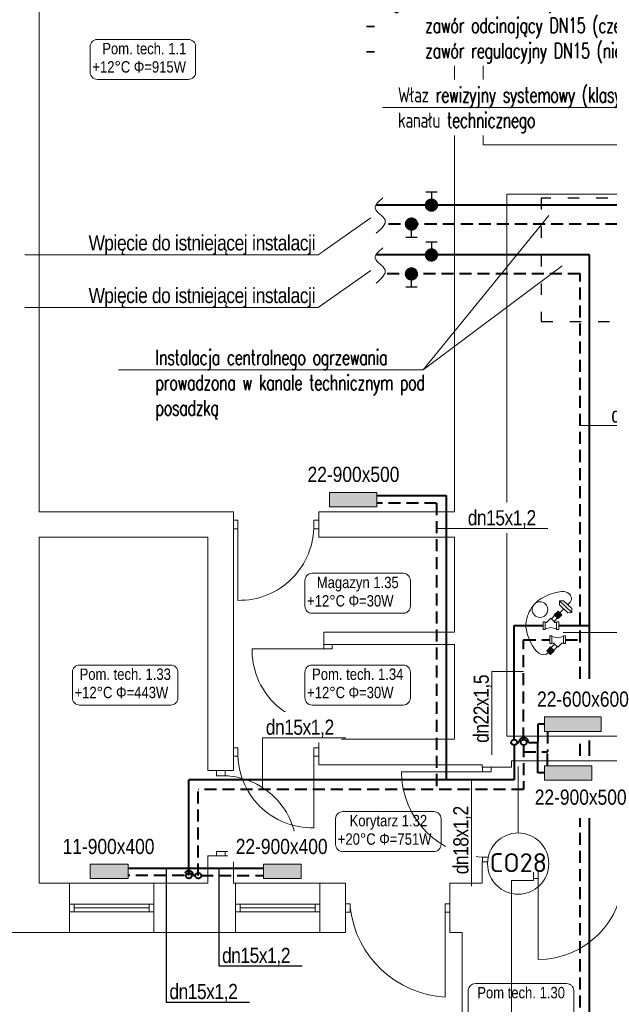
# Model space of a CAD drawing. Header units: millimetres. Extents: x -2390 to 43572, y -15084 to -12114.
# Tile 23 of 52: x 22839 to 23461, y -13682 to -12643. Entities that reach past the tile are written whole.
import ezdxf
from ezdxf import colors
from ezdxf.entities.mleader import LeaderData, LeaderLine
from ezdxf.enums import TextEntityAlignment as Align
from ezdxf.math import Vec2, Vec3

# ---------------------------------------------------------------- set-up
doc = ezdxf.new("R2010")
doc.units = ezdxf.units.MM
doc.linetypes.add('ACAD_ISO03W100', pattern=[30, 12, -18])
doc.linetypes.add('DASHED', pattern=[1.905, 1.27, -0.635])
for name, color, linetype, lineweight in [('@ grzejniki', 7, 'Continuous', 30), ('@ opis C..O.', 7, 'Continuous', 18), ('@LOKALE', 6, 'Continuous', 40), ('IS-Działka (powrotna)', 5, 'DASHED', 40), ('IS-Działka (zasilająca)', 1, 'Continuous', 40), ('IS-Grzejnik', 7, 'Continuous', 5), ('IS-Grzejnik_etykieta', 7, 'Continuous', 5), ('IS-opis', 7, 'Continuous', 25), ('stolarka', 3, 'Continuous', 9), ('wymiary', 6, 'Continuous', 5), ('zawory', 7, 'Continuous', 18), ('ściany nośne', 1, 'Continuous', 25)]:
    doc.layers.add(name, color=color, linetype=linetype, lineweight=lineweight)
doc.layers.add('ARMATURA', color=1, linetype='Continuous')
doc.layers.add('IS-Room (Automatic)', color=7, linetype='Continuous', lineweight=5, true_color=0x000000)
doc.styles.add('Arial_Narrow_____', font='ARIALN.TTF')
doc.styles.add('ROMANS', font='romans.shx', dxfattribs={"height": 1})
doc.styles.add('SIMPLEX', font='simplex.shx', dxfattribs={"width": 0.75})
doc.styles.get("Standard").update_dxf_attribs({"font": 'arial.ttf'})
doc.styles.add('TABELKA', font='romans.shx', dxfattribs={"width": 0.9})

# ---------------------------------------------------------------- blocks, each defined once
blk = doc.blocks.new('A$C19E64F29')
at = {"layer": 'zawory'}
for p, q in [((-15.4, -0.7), (-11.5, 3.3)), ((-10.4, -3.6), (-14.4, 0.4)), ((-10.4, -3.6), (-14.4, 0.4)), ((-9.9, -3), (-13.8, 0.9)), ((-9.8, -3), (-13.8, 0.9)), ((-9.3, -2.5), (-13.3, 1.5)), ((-9.3, -2.5), (-13.3, 1.5)), ((-8.8, -1.9), (-12.7, 2)), ((-8.8, -1.9), (-12.7, 2)), ((-8.2, -1.4), (-12.2, 2.6)), ((-7.5, -0.7), (-11.5, 3.3)), ((4.1, -2.2), (4.1, 0)), ((-11.5, -4.7), (-15.4, -0.7)), ((-10.9, -4.1), (-14.9, -0.2)), ((-11.5, -4.7), (-7.5, -0.7)), ((-7.3, -7.6), (-10.9, -4.1)), ((-10.9, -4.1), (-10.9, -4.1)), ((-4.5, -4.9), (-8.1, -1.3)), ((-7.9, -8.3), (-3.9, -4.3)), ((-3.5, -12.7), (-7.9, -8.3)), ((4.1, -2.2), (-4.1, -2.2)), ((-3.5, -4.8), (-3.9, -4.3)), ((-3.5, -2.2), (-3.5, -4.8)), ((1.9, -8.2), (3.5, -2.2)), ((3.5, -14.3), (1.9, -8.2)), ((4.1, -14.3), (-4.1, -14.3)), ((-3.5, -12.7), (-3.5, -14.3)), ((4.1, -16.4), (4.1, -14.3))]:
    blk.add_line(p, q, dxfattribs=at)
for points in [[(-4.1, -2.2), (-4.1, 0), (4.1, 0)], [(4.1, -16.4), (-4.1, -16.4), (-4.1, -14.3)]]:
    blk.add_lwpolyline(points, dxfattribs=at)
blk = doc.blocks.new('A$C419A285A')
at = {"layer": '@ grzejniki', "lineweight": 0}
for p, q in [((-135, -10), (-105, 20)), ((-105, 20), (15, 20)), ((-45, 20), (-45, 58)), ((15, 20), (45, -10)), ((-105, -40), (-135, -10)), ((-135, -10), (45, -10)), ((15, -40), (-105, -40)), ((-45, -100), (-45, -40)), ((45, -10), (15, -40))]:
    blk.add_line(p, q, dxfattribs=at)
blk = doc.blocks.new('A$C3D8D556D')
at = {"layer": '@ grzejniki', "lineweight": 0}
blk.add_circle((29.5, 37.9), 8.23, dxfattribs=at)
blk.add_spline([(-2.4, 45.9), (-3.7, 48.6), (-0.9, 54.8), (14.8, 55.3), (32.1, 46.8), (42.6, 31.3), (40.7, 6.1), (23.5, -9.3), (20.4, -7.3)], degree=3, dxfattribs=at)
at = {"layer": '@ grzejniki', "lineweight": 0, "xscale": -0.1, "yscale": 0.1, "zscale": 0.1, "rotation": 43.66614677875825}
blk.add_blockref('A$C419A285A', (-1.6, 38.6), dxfattribs=at)
at = {"layer": '@ grzejniki', "xscale": -1}
for p, rotation in [((9.8, 21), 90), ((19.1, 6.1), 270.0000000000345)]:
    blk.add_blockref('A$C19E64F29', p, dxfattribs=dict(at, rotation=rotation))
blk = doc.blocks.new('_None')
blk = doc.blocks.new('ZAWORODCING')
at = {"layer": 'ARMATURA', "linetype": 'Continuous'}
for p, q in [((-6, 14), (6, 14)), ((0, 14), (0, 7))]:
    blk.add_line(p, q, dxfattribs=at)
at = {"layer": 'ARMATURA', "linetype": 'Continuous', "const_width": 7}
blk.add_lwpolyline([(-3.5, 0, 1), (3.5, 0, 1)], format="xyb", close=True, dxfattribs=at)
blk = doc.blocks.new('A$C5A841177')
at = {"layer": 'ARMATURA', "color": 5, "linetype": 'Continuous'}
for p, q in [((-118, -228), (-118, -158)), ((-58, -228), (-178, -228))]:
    blk.add_line(p, q, dxfattribs=at)
at = {"layer": 'ARMATURA', "color": 5, "linetype": 'Continuous', "const_width": 70}
blk.add_lwpolyline([(-83, -88, 1), (-153, -88, 1)], format="xyb", close=True, dxfattribs=at)

msp = doc.modelspace()

# ---------------------------------------------------------------- hatches: boundary and pattern name
at = {"layer": 'IS-Grzejnik', "transparency": 33554687, "extrusion": (0, 0, -1)}
for points in [[(-23215.8, -13157.1), (-23165.8, -13157.2), (-23165.8, -13142), (-23215.8, -13142)], [(-23452.3, -13393.9), (-23392.3, -13393.9), (-23392.3, -13378.7), (-23452.3, -13378.7)], [(-23442.3, -13445.3), (-23392.3, -13445.3), (-23392.3, -13430.1), (-23442.3, -13430.1)], [(-22953.7, -13549.1), (-22913.7, -13549.2), (-22913.7, -13534), (-22953.7, -13534)], [(-23136.1, -13549.1), (-23096.1, -13549.2), (-23096.1, -13534), (-23136.1, -13534)]]:
    msp.add_hatch(color=256, dxfattribs=at).paths.add_polyline_path(points)

# ---------------------------------------------------------------- linework, layer by layer
at = {"layer": 'IS-Działka (powrotna)', "ltscale": 10}
for p, q in [((23469.3, -12858.8), (23223.9, -12858.8)), ((23429.9, -12911.4), (23223.9, -12911.4)), ((23429.9, -13338.4), (23429.9, -12911.4)), ((23278.7, -13153.1), (23215.8, -13153.1)), ((23278.7, -13153.1), (23278.7, -13455.1)), ((23370.5, -13402.5), (23370.5, -13297.4)), ((23370.5, -13297.4), (23398.1, -13297.4)), ((23414.5, -13297.4), (23429.9, -13297.4)), ((23395.6, -13393.9), (23395.6, -13415.5)), ((23429.9, -13419.7), (23429.9, -13403.6)), ((23370.5, -13415.4), (23395.6, -13415.4)), ((23395.6, -13430.1), (23395.6, -13415.5)), ((23027.5, -13546.1), (23027.5, -13455.1)), ((23429.9, -13894.7), (23429.9, -13485.3)), ((23012.5, -13546.1), (22953.7, -13546.1)), ((23022.5, -13546.1), (23024.5, -13546.1)), ((23030.5, -13546.1), (23096.1, -13546))]:
    msp.add_line(p, q, dxfattribs=at)
at = {"layer": 'IS-Działka (powrotna)', "ltscale": 80}
for centre in [(23370.5, -13405.5), (23027.5, -13546.1)]:
    msp.add_circle(centre, 3, dxfattribs=at)
at = {"layer": 'IS-Działka (powrotna)', "ltscale": 10}
msp.add_arc((23017.5, -13546.1), 5, 359.9992, 180.0013, dxfattribs=at)
at = {"layer": 'IS-Działka (zasilająca)'}
for p, q in [((23479.3, -12838.8), (23214.6, -12838.8)), ((23440, -12891.4), (23214.6, -12891.4)), ((23440, -13338.4), (23440, -12891.4)), ((23215.8, -13145.2), (23288.7, -13145.1)), ((23288.7, -13145.1), (23288.7, -13445.1)), ((23360.5, -13402.5), (23360.5, -13282.4)), ((23360.5, -13282.4), (23390.9, -13282.4)), ((23407.3, -13282.4), (23440, -13282.4)), ((23392.3, -13386.3), (23385.6, -13386.3)), ((23385.6, -13386.3), (23385.6, -13405.4)), ((23363.5, -13405.5), (23365.5, -13405.5)), ((23375.5, -13405.5), (23385.6, -13405.5)), ((23385.6, -13437.7), (23385.6, -13405.4)), ((23440, -13419.7), (23440, -13403.6)), ((23360.5, -13408.5), (23360.5, -13445.1)), ((23392.3, -13437.7), (23385.6, -13437.7)), ((23360.5, -13445.1), (23017.5, -13445.1)), ((23017.5, -13546.1), (23017.5, -13445.1)), ((23440, -13884.7), (23440, -13485.3)), ((22953.7, -13538.1), (23096.1, -13538.1))]:
    msp.add_line(p, q, dxfattribs=at)
for centre in [(23360.5, -13405.5), (23017.5, -13546.1)]:
    msp.add_circle(centre, 3, dxfattribs=at)
msp.add_arc((23370.5, -13405.5), 5, 359.9992, 180.0013, dxfattribs=at)
at = {"layer": 'IS-Grzejnik', "extrusion": (0, 0, -1)}
for points in [[(-23215.8, -13157.1), (-23165.8, -13157.2), (-23165.8, -13142), (-23215.8, -13142)], [(-23452.3, -13393.9), (-23392.3, -13393.9), (-23392.3, -13378.7), (-23452.3, -13378.7)], [(-23442.3, -13445.3), (-23392.3, -13445.3), (-23392.3, -13430.1), (-23442.3, -13430.1)], [(-22953.7, -13549.1), (-22913.7, -13549.2), (-22913.7, -13534), (-22953.7, -13534)], [(-23136.1, -13549.1), (-23096.1, -13549.2), (-23096.1, -13534), (-23136.1, -13534)]]:
    msp.add_lwpolyline(points, close=True, dxfattribs=at)
at = {"layer": 'IS-Room (Automatic)'}
for points in [[(22921, -12706.2), (23017.2, -12706.2, 0.414214), (23024.7, -12698.7), (23024.7, -12671.6, 0.414214), (23017.2, -12664.1), (22921, -12664.1, 0.414214), (22913.5, -12671.6), (22913.5, -12698.7, 0.414214)], [(23147.4, -13269.4), (23243.6, -13269.4, 0.414214), (23251.1, -13261.9), (23251.1, -13234.7, 0.414214), (23243.6, -13227.2), (23147.4, -13227.2, 0.414214), (23139.9, -13234.7), (23139.9, -13261.9, 0.414214)], [(22902.3, -13366.1), (22998.5, -13366.1, 0.414214), (23006, -13358.6), (23006, -13331.5, 0.414214), (22998.5, -13324), (22902.3, -13324, 0.414214), (22894.8, -13331.5), (22894.8, -13358.6, 0.414214)], [(23147.4, -13366.1), (23243.6, -13366.1, 0.414214), (23251.1, -13358.6), (23251.1, -13331.5, 0.414214), (23243.6, -13324), (23147.4, -13324, 0.414214), (23139.9, -13331.5), (23139.9, -13358.6, 0.414214)], [(23179.8, -13520.7), (23275.9, -13520.7, 0.414214), (23283.4, -13513.2), (23283.4, -13486, 0.414214), (23275.9, -13478.5), (23179.8, -13478.5, 0.414214), (23172.3, -13486), (23172.3, -13513.2, 0.414214)], [(23319.6, -13702.1), (23415.8, -13702.1, 0.414214), (23423.3, -13694.6), (23423.3, -13667.4, 0.414214), (23415.8, -13659.9), (23319.6, -13659.9, 0.414214), (23312.1, -13667.4), (23312.1, -13694.6, 0.414214)]]:
    msp.add_lwpolyline(points, format="xyb", close=True, dxfattribs=at)
at = {"layer": 'stolarka', "color": 252, "lineweight": 0}
for p, q in [((23069.2, -13171.2), (23064.7, -13171.2)), ((23069.2, -13180.2), (23069.2, -13171.2)), ((23069.2, -13175.7), (23069.2, -13255.7)), ((23149.2, -13171.2), (23154.7, -13171.2)), ((23149.2, -13180.2), (23149.2, -13171.2)), ((23069.2, -13180.2), (23064.7, -13180.2)), ((23149.2, -13180.2), (23154.7, -13180.2)), ((23159.7, -13306.7), (23159.7, -13302.2)), ((23168.7, -13306.7), (23168.7, -13302.2)), ((23164.2, -13306.7), (23084.2, -13306.7)), ((23159.7, -13306.7), (23168.7, -13306.7)), ((23159.7, -13386.7), (23168.7, -13386.7)), ((23159.7, -13386.7), (23159.7, -13392.2)), ((23168.7, -13386.7), (23168.7, -13392.2)), ((23069.2, -13411.2), (23064.7, -13411.2)), ((23069.2, -13420.2), (23069.2, -13411.2)), ((23149.2, -13411.2), (23154.7, -13411.2)), ((23149.2, -13420.2), (23149.2, -13411.2)), ((23149.2, -13415.7), (23149.2, -13495.7)), ((23069.2, -13420.2), (23064.7, -13420.2)), ((23149.2, -13420.2), (23154.7, -13420.2)), ((23046.7, -13440.7), (23046.7, -13435.2)), ((23055.7, -13440.7), (23055.7, -13435.2)), ((23331.7, -13436.6), (23241.7, -13436.6)), ((23327.2, -13436.6), (23327.2, -13431.6)), ((23327.2, -13436.6), (23336.2, -13436.6)), ((23336.2, -13436.6), (23336.2, -13431.6)), ((23055.7, -13440.7), (23046.7, -13440.7)), ((23046.7, -13520.7), (23046.7, -13525.2)), ((23055.7, -13520.7), (23046.7, -13520.7)), ((23051.2, -13520.7), (23131.2, -13520.7)), ((23055.7, -13520.7), (23055.7, -13525.2)), ((23327.2, -13526.6), (23336.2, -13526.6)), ((23327.2, -13526.6), (23327.2, -13531.6)), ((23336.2, -13526.6), (23336.2, -13531.6)), ((23385.7, -13540.1), (23380.7, -13540.1)), ((23385.7, -13549.1), (23385.7, -13540.1)), ((23385.7, -13549.1), (23380.7, -13549.1)), ((23385.7, -13544.6), (23385.7, -13634.6)), ((22891.7, -13576.2), (22896.7, -13576.2)), ((22896.7, -13584.2), (22891.7, -13584.2)), ((22896.7, -13576.2), (22896.7, -13584.2)), ((22896.7, -13576.2), (22975.7, -13576.2)), ((22896.7, -13580.2), (22975.7, -13580.2)), ((22896.7, -13584.2), (22975.7, -13584.2)), ((22980.7, -13576.2), (22975.7, -13576.2)), ((22975.7, -13576.2), (22975.7, -13584.2)), ((22975.7, -13584.2), (22980.7, -13584.2)), ((23066.7, -13576.2), (23071.7, -13576.2)), ((23071.7, -13584.2), (23066.7, -13584.2)), ((23071.7, -13576.2), (23071.7, -13584.2)), ((23071.7, -13576.2), (23150.7, -13576.2)), ((23071.7, -13580.2), (23150.7, -13580.2)), ((23071.7, -13584.2), (23150.7, -13584.2)), ((23155.7, -13576.2), (23150.7, -13576.2)), ((23150.7, -13576.2), (23150.7, -13584.2)), ((23150.7, -13584.2), (23155.7, -13584.2)), ((23187.7, -13575.7), (23182.7, -13575.7)), ((23187.7, -13584.7), (23182.7, -13584.7)), ((23187.7, -13584.7), (23187.7, -13575.7)), ((23287.7, -13575.7), (23292.7, -13575.7)), ((23287.7, -13584.7), (23287.7, -13575.7)), ((23287.7, -13580.2), (23287.7, -13674.2)), ((23287.7, -13584.7), (23292.7, -13584.7))]:
    msp.add_line(p, q, dxfattribs=at)
for points in [[(23069.2, -13255.7, 0.425735), (23149.2, -13175.7)], [(23084.2, -13306.7, 0.425735), (23164.2, -13386.7)], [(23149.2, -13495.7, -0.425735), (23069.2, -13415.7)], [(23241.7, -13436.6, 0.411545), (23331.7, -13526.6)], [(23131.2, -13520.7, 0.425735), (23051.2, -13440.7)], [(23385.7, -13634.6, 0.411545), (23475.7, -13544.6)], [(23287.7, -13674.2, -0.362788), (23187.7, -13580.2)]]:
    msp.add_lwpolyline(points, format="xyb", dxfattribs=at)
at = {"layer": 'wymiary', "color": 0}
msp.add_line((23364.7, -13501.2), (23364.7, -13430.9), dxfattribs=at)
at = {"layer": 'ściany nośne', "color": 252, "lineweight": 0}
for p, q in [((23327.7, -12525.2), (23327.7, -12775.2)), ((22859.7, -13162.2), (22859.7, -12577.2)), ((23297.7, -12577.2), (23297.7, -12827.2)), ((23327.7, -12775.2), (24077.7, -12775.2)), ((23297.7, -12827.2), (23297.7, -13162.2)), ((23352.7, -12827.2), (23620.7, -12827.2)), ((23352.7, -12827.2), (23352.7, -13398.9)), ((23064.7, -13162.2), (22859.7, -13162.2)), ((23064.7, -13435.2), (23064.7, -13162.2)), ((23297.7, -13162.2), (23154.7, -13162.2)), ((23154.7, -13162.2), (23154.7, -13189.2)), ((22859.7, -13554.2), (22859.7, -13189.2)), ((23037.7, -13189.2), (22859.7, -13189.2)), ((23037.7, -13435.2), (23037.7, -13189.2)), ((23154.7, -13189.2), (23297.7, -13189.2)), ((23297.7, -13189.2), (23297.7, -13289.2)), ((23297.7, -13289.2), (23159.7, -13289.2)), ((23159.7, -13289.2), (23159.7, -13302.2)), ((23297.7, -13302.2), (23159.7, -13302.2)), ((23297.7, -13302.2), (23297.7, -13402.2)), ((23154.7, -13402.2), (23154.7, -13392.2)), ((23154.7, -13392.2), (23172.7, -13392.2)), ((23172.7, -13392.2), (23172.7, -13402.2)), ((23154.7, -13402.2), (23154.7, -13429.2)), ((23172.7, -13402.2), (23297.7, -13402.2)), ((23352.7, -13398.9), (23487.6, -13398.9)), ((23357.7, -13425.1), (23357.7, -13431.6)), ((23487.6, -13425.1), (23357.7, -13425.1)), ((23064.7, -13435.2), (23037.7, -13435.2)), ((23154.7, -13429.2), (23326.7, -13429.2)), ((23326.7, -13429.2), (23326.7, -13431.6)), ((23357.7, -13431.6), (23326.7, -13431.6)), ((23037.7, -13554.2), (23037.7, -13525.2)), ((23064.7, -13525.2), (23037.7, -13525.2)), ((23064.7, -13554.2), (23064.7, -13525.2)), ((23326.7, -13531.6), (23326.7, -13554.2)), ((23357.7, -13531.6), (23326.7, -13531.6)), ((23357.7, -13531.6), (23357.7, -13538.1)), ((23357.7, -13538.1), (23380.7, -13538.1)), ((23380.7, -13538.1), (23380.7, -13551.1)), ((23380.7, -13551.1), (23357.7, -13551.1)), ((23357.7, -13551.1), (23357.7, -13778.2)), ((23037.7, -13554.2), (22859.7, -13554.2)), ((22891.7, -13554.2), (22891.7, -13606.2)), ((22980.7, -13554.2), (22980.7, -13606.2)), ((23182.7, -13554.2), (23064.7, -13554.2)), ((23066.7, -13554.2), (23066.7, -13606.2)), ((23155.7, -13554.2), (23155.7, -13606.2)), ((23182.7, -13554.2), (23182.7, -13606.2)), ((23297.7, -13554.2), (23292.7, -13554.2)), ((23292.7, -13554.2), (23292.7, -13606.2)), ((23297.7, -13554.2), (23326.7, -13554.2)), ((23182.7, -13606.2), (22807.7, -13606.2)), ((23305.7, -13606.2), (23292.7, -13606.2)), ((23305.7, -13606.2), (23305.7, -13876.2))]:
    msp.add_line(p, q, dxfattribs=at)
at = {"layer": 'ściany nośne'}
for p, q in [((23360.5, -13405.5), (23360.5, -13405.5)), ((23017.5, -13546.1), (23017.5, -13546.1))]:
    msp.add_line(p, q, dxfattribs=at)

# ---------------------------------------------------------------- block references
for p in [(23273.3, -12838.8), (23273.3, -12891.4)]:
    msp.add_blockref('ZAWORODCING', p)
at = {"layer": '@LOKALE', "lineweight": 0, "xscale": 0.1, "yscale": 0.1, "zscale": 0.1}
for p in [(23264, -12850), (23264, -12902.6)]:
    msp.add_blockref('A$C5A841177', p, dxfattribs=at)
at = {"layer": 'ściany nośne', "xscale": -1}
msp.add_blockref('A$C3D8D556D', (23417.2, -13303.4), dxfattribs=at)

# ---------------------------------------------------------------- texts
at = {"layer": 'IS-Room (Automatic)', "style": 'Arial_Narrow_____'}
for s, p in [('Pom. tech. 1.1', (22970.6, -12683.3)), ('Magazyn 1.35', (23195.6, -13246.4)), ('Pom. tech. 1.33', (22950.5, -13343.2)), ('Pom. tech. 1.34', (23195.6, -13343.2)), ('Korytarz 1.32', (23227.9, -13497.7)), ('Pom tech. 1.30', (23367.8, -13679.1))]:
    msp.add_text(s, height=12, dxfattribs=at).set_placement(p, align=Align.BOTTOM_CENTER)
for s, p in [('+12°C', (22955.8, -12687)), ('+12°C', (23182.2, -13250.2)), ('+12°C', (22937, -13346.9)), ('+12°C', (23182.2, -13346.9)), ('+20°C', (23214.5, -13501.5))]:
    msp.add_text(s, height=12, dxfattribs=at).set_placement(p, align=Align.TOP_RIGHT)
for s, p in [('Φ=915W', (22959.5, -12687)), ('Φ=30W', (23185.9, -13250.2)), ('Φ=443W', (22940.8, -13346.9)), ('Φ=30W', (23185.9, -13346.9)), ('Φ=751W', (23218.3, -13501.5))]:
    msp.add_text(s, height=12, dxfattribs=at).set_placement(p, align=Align.TOP_LEFT)

# ---------------------------------------------------------------- leaders
at = {"layer": 'IS-opis', "color": 7}
ml = msp.add_multileader_mtext('Standard', dxfattribs=at)
ml.set_content('{\\fArial Narrow|b0|i0|c238|p34;\\W1;\\T0.95;\\C256;dn35x1,5}', color=7, style='TABELKA')
ml.set_leader_properties(color=256, linetype='ByLayer', lineweight=5)
ml.set_arrow_properties(name='NONE')
ml.build(insert=Vec2(0, 0))
ml.multileader.update_dxf_attribs({"has_dogleg": 0, "text_left_attachment_type": 6, "text_right_attachment_type": 6, "dogleg_length": 0, "arrow_head_size": 0})
ctx = ml.context
ctx.base_point, ctx.char_height, ctx.arrow_head_size, ctx.landing_gap_size, ctx.plane_origin, ctx.plane_y_axis = Vec3(23459.3, -13071.3), 16, 0, 4, Vec3(20171.4, -13688.4), Vec3(0, 1, 0)
ctx.left_attachment, ctx.right_attachment, ctx.text_align_type = 6, 6, 1
notes = []
notes.append((ctx, [(1, (1, 1, 0), (23459.3, -13071.3), (1, 0), 0, [(0, [(23429.9, -13071.3)], 0, [])])]))
ctx.mtext.insert, ctx.mtext.alignment, ctx.mtext.line_spacing_style, ctx.mtext.flow_direction = Vec3(23498.7, -13052.1), 2, 2, 5
ml = msp.add_multileader_mtext('Standard', dxfattribs=at)
ml.set_content('{\\fArial Narrow|b0|i0|c238|p34;\\W1;\\T0.95;\\C256;dn22x1,5}', color=7, style='TABELKA')
ml.set_leader_properties(color=256, linetype='ByLayer', lineweight=5)
ml.set_arrow_properties(name='NONE')
ml.build(insert=Vec2(0, 0))
ml.multileader.update_dxf_attribs({"has_dogleg": 0, "text_left_attachment_type": 6, "text_right_attachment_type": 6, "dogleg_length": 0, "arrow_head_size": 0})
ctx = ml.context
ctx.base_point, ctx.char_height, ctx.arrow_head_size, ctx.landing_gap_size, ctx.plane_origin, ctx.plane_x_axis, ctx.plane_y_axis = Vec3(23336.9, -13409.6), 16, 0, 4, Vec3(23937.2, -16556.1), Vec3(0, 1), Vec3(-1, 0, 0)
ctx.left_attachment, ctx.right_attachment, ctx.text_align_type = 6, 6, 1
notes.append((ctx, [(0, (1, 1, 0), (23336.9, -13330.8), (0, -1), 0, [(0, [(23370.5, -13330.8)], 0, [])])]))
ctx.mtext.insert, ctx.mtext.text_direction, ctx.mtext.rotation, ctx.mtext.alignment, ctx.mtext.line_spacing_style, ctx.mtext.flow_direction = Vec3(23317.7, -13370.2), Vec3(0, 1), 1.570796, 2, 2, 5
ml = msp.add_multileader_mtext('Standard', dxfattribs=at)
ml.set_content('{\\fArial Narrow|b0|i0|c238|p34;\\W1;\\T0.95;\\C256;dn15x1,2}', color=7, style='TABELKA')
ml.set_leader_properties(color=256, linetype='ByLayer', lineweight=-1)
ml.set_arrow_properties(name='NONE')
ml.build(insert=Vec2(0, 0))
ml.multileader.update_dxf_attribs({"has_dogleg": 0, "text_left_attachment_type": 6, "text_right_attachment_type": 6, "dogleg_length": 0, "arrow_head_size": 0})
ctx = ml.context
ctx.base_point, ctx.char_height, ctx.arrow_head_size, ctx.landing_gap_size, ctx.plane_origin, ctx.plane_y_axis = Vec3(22993.6, -13679.5), 16, 0, 4, Vec3(19705.7, -14296.6), Vec3(0, 1, 0)
ctx.left_attachment, ctx.right_attachment, ctx.text_align_type = 6, 6, 1
notes.append((ctx, [(1, (1, 1, 0), (22993.6, -13679.5), (1, 0), 0, [(0, [(22993.5, -13538.1)], 0, [])])]))
ctx.mtext.insert, ctx.mtext.alignment, ctx.mtext.line_spacing_style, ctx.mtext.flow_direction = Vec3(23032.9, -13660.3), 2, 2, 5
ml = msp.add_multileader_mtext('Standard', dxfattribs=at)
ml.set_content('{\\fArial Narrow|b0|i0|c238|p34;\\W1;\\T0.95;\\C256;dn15x1,2}', color=7, style='TABELKA')
ml.set_leader_properties(color=256, linetype='ByLayer', lineweight=-1)
ml.set_arrow_properties(name='NONE')
ml.build(insert=Vec2(0, 0))
ml.multileader.update_dxf_attribs({"has_dogleg": 0, "text_left_attachment_type": 6, "text_right_attachment_type": 6, "dogleg_length": 0, "arrow_head_size": 0})
ctx = ml.context
ctx.base_point, ctx.char_height, ctx.arrow_head_size, ctx.landing_gap_size, ctx.plane_origin, ctx.plane_y_axis = Vec3(23049.1, -13641.4), 16, 0, 4, Vec3(19761.2, -14258.5), Vec3(0, 1, 0)
ctx.left_attachment, ctx.right_attachment, ctx.text_align_type = 6, 6, 1
notes.append((ctx, [(1, (1, 1, 0), (23049.1, -13641.4), (1, 0), 0, [(0, [(23049, -13538.1)], 0, [])])]))
ctx.mtext.insert, ctx.mtext.alignment, ctx.mtext.line_spacing_style, ctx.mtext.flow_direction = Vec3(23088.4, -13622.2), 2, 2, 5
for ctx, leaders in notes:
    for number, flags, end, landing, length, lines in leaders:
        leader = LeaderData()
        leader.index, (leader.has_last_leader_line, leader.has_dogleg_vector, leader.attachment_direction) = number, flags
        leader.last_leader_point, leader.dogleg_vector, leader.dogleg_length = Vec3(end), Vec3(landing), length
        for number, points, colour, breaks in lines:
            line = LeaderLine()
            line.index, line.vertices, line.color, line.breaks = number, Vec3.list(points), colors.encode_raw_color(colour), breaks
            leader.lines.append(line)
        ctx.leaders.append(leader)

# ---------------------------------------------------------------- next in the draw order: texts
at = {"layer": 'IS-Grzejnik_etykieta', "lineweight": 0, "char_height": 16, "attachment_point": 1, "bg_fill": 2}
for s, insert in [('{\\fArial Narrow|b0|i0|c238|p34;22-900x500}', (23142.7, -13114.8)), ('{\\fArial Narrow|b0|i0|c238|p34;22-600x600}', (23384.6, -13351.9)), ('{\\fArial Narrow|b0|i0|c238|p34;22-900x500}', (23382.2, -13455.3)), ('{\\fArial Narrow|b0|i0|c238|p34;11-900x400}', (22884.5, -13507.3)), ('{\\fArial Narrow|b0|i0|c238|p34;22-900x400}', (23067, -13507.3))]:
    msp.add_mtext_dynamic_manual_height_columns(s, width=61.082, gutter_width=299.6, heights=[0], dxfattribs=dict(at, insert=insert))
at = {"layer": 'IS-Grzejnik_etykieta', "insert": (23332.4, -13522.4), "char_height": 20, "width": 65.015, "attachment_point": 1, "style": 'Arial_Narrow_____', "bg_fill": 3, "box_fill_scale": 1, "bg_fill_color": 256, "bg_fill_transparency": 0}
msp.add_mtext('\\pxqc;{\\fISOCPEUR|b0|i0|c238|p34;CO28}', dxfattribs=at)

# ---------------------------------------------------------------- next in the draw order: leaders
at = {"layer": 'IS-opis', "color": 7}
ml = msp.add_multileader_mtext('Standard', dxfattribs=at)
ml.set_content('{\\fArial Narrow|b0|i0|c238|p34;\\W1;\\T0.95;\\C256;Wpięcie do istniejącej instalacji}', color=7, style='TABELKA')
ml.set_leader_properties(color=256, linetype='ByLayer', lineweight=5)
ml.set_arrow_properties(name='NONE')
ml.build(insert=Vec2(0, 0))
ml.multileader.update_dxf_attribs({"has_dogleg": 0, "text_left_attachment_type": 6, "text_right_attachment_type": 6, "dogleg_length": 0, "arrow_head_size": 0})
ctx = ml.context
ctx.base_point, ctx.char_height, ctx.arrow_head_size, ctx.landing_gap_size, ctx.plane_origin, ctx.plane_y_axis = Vec3(22909, -12891.3), 16, 0, 4, Vec3(19573.3, -13442.9), Vec3(0, 1, 0)
ctx.left_attachment, ctx.right_attachment, ctx.text_align_type = 6, 6, 1
notes = []
notes.append((ctx, [(0, (1, 1, 0), (23153.8, -12891.3), (-1, 0), 0, [(0, [(23209.3, -12852.3)], 0, [])])]))
ctx.mtext.insert, ctx.mtext.alignment, ctx.mtext.line_spacing_style, ctx.mtext.flow_direction = Vec3(23031.4, -12870.6), 2, 2, 5
ctx.mtext.has_bg_fill, ctx.mtext.bg_color, ctx.mtext.bg_scale_factor, ctx.mtext.bg_transparency, ctx.mtext.use_window_bg_color = 1, -1027028792, 1.5, 0, 1
ml = msp.add_multileader_mtext('Standard', dxfattribs=at)
ml.set_content('{\\fArial Narrow|b0|i0|c238|p34;\\W1;\\T0.95;\\C256;dn15x1,2}', color=7, style='TABELKA')
ml.set_leader_properties(color=256, linetype='ByLayer', lineweight=5)
ml.set_arrow_properties(name='NONE')
ml.build(insert=Vec2(0, 0))
ml.multileader.update_dxf_attribs({"has_dogleg": 0, "text_left_attachment_type": 6, "text_right_attachment_type": 6, "dogleg_length": 0, "arrow_head_size": 0})
ctx = ml.context
ctx.base_point, ctx.char_height, ctx.arrow_head_size, ctx.landing_gap_size, ctx.plane_origin, ctx.plane_y_axis = Vec3(23308.1, -13179.8), 16, 0, 4, Vec3(20020.2, -13796.9), Vec3(0, 1, 0)
ctx.left_attachment, ctx.right_attachment, ctx.text_align_type = 6, 6, 1
notes.append((ctx, [(1, (1, 1, 0), (23308.1, -13179.8), (1, 0), 0, [(0, [(23278.7, -13179.8)], 0, [])])]))
ctx.mtext.insert, ctx.mtext.alignment, ctx.mtext.line_spacing_style, ctx.mtext.flow_direction = Vec3(23347.4, -13160.6), 2, 2, 5
ctx.mtext.has_bg_fill, ctx.mtext.bg_color, ctx.mtext.bg_scale_factor, ctx.mtext.bg_transparency, ctx.mtext.use_window_bg_color = 1, -1027028792, 1.5, 0, 1
for ctx, leaders in notes:
    for number, flags, end, landing, length, lines in leaders:
        leader = LeaderData()
        leader.index, (leader.has_last_leader_line, leader.has_dogleg_vector, leader.attachment_direction) = number, flags
        leader.last_leader_point, leader.dogleg_vector, leader.dogleg_length = Vec3(end), Vec3(landing), length
        for number, points, colour, breaks in lines:
            line = LeaderLine()
            line.index, line.vertices, line.color, line.breaks = number, Vec3.list(points), colors.encode_raw_color(colour), breaks
            leader.lines.append(line)
        ctx.leaders.append(leader)

# ---------------------------------------------------------------- next in the draw order: linework, layer by layer
at = {"layer": 'IS-Działka (powrotna)', "ltscale": 10}
for p, q in [((23370.5, -13408.5), (23370.5, -13455.1)), ((23370.5, -13455.1), (23027.5, -13455.1))]:
    msp.add_line(p, q, dxfattribs=at)
at = {"layer": 'wymiary', "color": 0}
msp.add_circle((23364.7, -13533.4), 32.3, dxfattribs=at)
at = {"layer": 'ściany nośne', "color": 0, "lineweight": 0}
for points in [[(23222.2, -12831.1), (23213.9, -12842.2), (23224.4, -12854.5), (23215.1, -12868.4)], [(23222.2, -12883.7), (23213.9, -12894.8), (23224.4, -12907.1), (23215.1, -12921)]]:
    msp.add_spline(points, degree=3, dxfattribs=at)

# ---------------------------------------------------------------- next in the draw order: leaders
at = {"layer": '@ opis C..O.'}
ml = msp.add_multileader_mtext('Standard', dxfattribs=at)
ml.set_content('{\\Fsimplex|c238;\\W0.7;\\T0.95;Automatyczny regulator różnicy ciśnień \\Pz regulatorem membranowym \\P\\pxi-2,l2,t4;\\A1;-^Izawór odcinający DN15\\A0; (czerwony) \\P-^Izawór regulacyjny \\A1;DN15\\A0; (niebieski\\A1;)}', color=256, style='ROMANS')
ml.set_leader_properties(color=256, linetype='ByLayer', lineweight=5)
ml.set_arrow_properties(name='NONE')
ml.build(insert=Vec2(0, 0))
ml.multileader.update_dxf_attribs({"text_left_attachment_type": 6, "text_right_attachment_type": 6, "dogleg_length": 0, "arrow_head_size": 0})
ctx = ml.context
ctx.base_point, ctx.char_height, ctx.arrow_head_size, ctx.plane_origin = Vec3(23713.6, -13289.7), 16, 0, Vec3(24946.6, -13857.8)
ctx.left_attachment, ctx.right_attachment = 6, 6
notes = []
notes.append((ctx, [(0, (1, 1, 0), (23713.6, -13289.7), (1, 0), 0, [(0, [(23412.1, -13289.7)], 0, [])])]))
ctx.mtext.insert, ctx.mtext.width, ctx.mtext.line_spacing_style, ctx.mtext.flow_direction = Vec3(23715.6, -13268.4), 335.715, 2, 5
for ctx, leaders in notes:
    for number, flags, end, landing, length, lines in leaders:
        leader = LeaderData()
        leader.index, (leader.has_last_leader_line, leader.has_dogleg_vector, leader.attachment_direction) = number, flags
        leader.last_leader_point, leader.dogleg_vector, leader.dogleg_length = Vec3(end), Vec3(landing), length
        for number, points, colour, breaks in lines:
            line = LeaderLine()
            line.index, line.vertices, line.color, line.breaks = number, Vec3.list(points), colors.encode_raw_color(colour), breaks
            leader.lines.append(line)
        ctx.leaders.append(leader)

# ---------------------------------------------------------------- next in the draw order: leaders
at = {"layer": 'IS-opis', "color": 7}
ml = msp.add_multileader_mtext('Standard', dxfattribs=at)
ml.set_content('{\\fArial Narrow|b0|i0|c238|p34;\\W1;\\T0.95;\\C256;Wpięcie do istniejącej instalacji}', color=7, style='TABELKA')
ml.set_leader_properties(color=256, linetype='ByLayer', lineweight=5)
ml.set_arrow_properties(name='NONE')
ml.build(insert=Vec2(0, 0))
ml.multileader.update_dxf_attribs({"has_dogleg": 0, "text_left_attachment_type": 6, "text_right_attachment_type": 6, "dogleg_length": 0, "arrow_head_size": 0})
ctx = ml.context
ctx.base_point, ctx.char_height, ctx.arrow_head_size, ctx.landing_gap_size, ctx.plane_origin, ctx.plane_y_axis = Vec3(22909, -12946.8), 16, 0, 4, Vec3(19573.3, -13498.5), Vec3(0, 1, 0)
ctx.left_attachment, ctx.right_attachment, ctx.text_align_type = 6, 6, 1
notes = []
notes.append((ctx, [(0, (1, 1, 0), (23153.8, -12946.8), (-1, 0), 0, [(0, [(23209.3, -12907.8)], 0, [])])]))
ctx.mtext.insert, ctx.mtext.alignment, ctx.mtext.line_spacing_style, ctx.mtext.flow_direction = Vec3(23031.4, -12926.1), 2, 2, 5
ctx.mtext.has_bg_fill, ctx.mtext.bg_color, ctx.mtext.bg_scale_factor, ctx.mtext.bg_transparency, ctx.mtext.use_window_bg_color = 1, -1027028792, 1.5, 0, 1
ml = msp.add_multileader_mtext('Standard', dxfattribs=at)
ml.set_content('{\\fArial Narrow|b0|i0|c238|p34;\\W1;\\T0.95;\\C256;dn15x1,2}', color=7, style='TABELKA')
ml.set_leader_properties(color=256, linetype='ByLayer', lineweight=5)
ml.set_arrow_properties(name='NONE')
ml.build(insert=Vec2(0, 0))
ml.multileader.update_dxf_attribs({"has_dogleg": 0, "text_left_attachment_type": 6, "text_right_attachment_type": 6, "dogleg_length": 0, "arrow_head_size": 0})
ctx = ml.context
ctx.base_point, ctx.char_height, ctx.arrow_head_size, ctx.landing_gap_size, ctx.plane_origin, ctx.plane_y_axis = Vec3(23095.2, -13400.7), 16, 0, 4, Vec3(19807.3, -14017.8), Vec3(0, 1, 0)
ctx.left_attachment, ctx.right_attachment, ctx.text_align_type = 6, 6, 1
notes.append((ctx, [(1, (1, 1, 0), (23095.2, -13400.7), (1, 0), 0, [(0, [(23095.1, -13455.1)], 0, [])])]))
ctx.mtext.insert, ctx.mtext.alignment, ctx.mtext.line_spacing_style, ctx.mtext.flow_direction = Vec3(23134.5, -13381.5), 2, 2, 5
ctx.mtext.has_bg_fill, ctx.mtext.bg_color, ctx.mtext.bg_scale_factor, ctx.mtext.bg_transparency, ctx.mtext.use_window_bg_color = 1, -1027028792, 1.5, 0, 1
ml = msp.add_multileader_mtext('Standard', dxfattribs=at)
ml.set_content('{\\fArial Narrow|b0|i0|c238|p34;\\W1;\\T0.95;\\C256;dn18x1,2}', color=7, style='TABELKA')
ml.set_leader_properties(color=256, linetype='ByLayer', lineweight=5)
ml.set_arrow_properties(name='NONE')
ml.build(insert=Vec2(0, 0))
ml.multileader.update_dxf_attribs({"has_dogleg": 0, "text_left_attachment_type": 6, "text_right_attachment_type": 6, "dogleg_length": 0, "arrow_head_size": 0})
ctx = ml.context
ctx.base_point, ctx.char_height, ctx.arrow_head_size, ctx.landing_gap_size, ctx.plane_origin, ctx.plane_x_axis, ctx.plane_y_axis = Vec3(23315.5, -13548.1), 16, 0, 4, Vec3(23915.8, -16694.7), Vec3(0, 1), Vec3(-1, 0, 0)
ctx.left_attachment, ctx.right_attachment, ctx.text_align_type = 6, 6, 1
notes.append((ctx, [(0, (1, 1, 0), (23315.5, -13469.5), (0, -1), 0, [(0, [(23315.5, -13445.1)], 0, [])])]))
ctx.mtext.insert, ctx.mtext.text_direction, ctx.mtext.rotation, ctx.mtext.alignment, ctx.mtext.line_spacing_style, ctx.mtext.flow_direction = Vec3(23296.3, -13508.8), Vec3(0, 1), 1.570796, 2, 2, 5
ctx.mtext.has_bg_fill, ctx.mtext.bg_color, ctx.mtext.bg_scale_factor, ctx.mtext.bg_transparency, ctx.mtext.use_window_bg_color = 1, -1027028792, 1.5, 0, 1
for ctx, leaders in notes:
    for number, flags, end, landing, length, lines in leaders:
        leader = LeaderData()
        leader.index, (leader.has_last_leader_line, leader.has_dogleg_vector, leader.attachment_direction) = number, flags
        leader.last_leader_point, leader.dogleg_vector, leader.dogleg_length = Vec3(end), Vec3(landing), length
        for number, points, colour, breaks in lines:
            line = LeaderLine()
            line.index, line.vertices, line.color, line.breaks = number, Vec3.list(points), colors.encode_raw_color(colour), breaks
            leader.lines.append(line)
        ctx.leaders.append(leader)

# ---------------------------------------------------------------- next in the draw order: leaders
at = {"layer": '@ opis C..O.'}
ml = msp.add_multileader_mtext('Standard', dxfattribs=at)
ml.set_content('{\\Fsimplex|c238;\\W0.7;\\T0.95;Automatyczny regulator różnicy ciśnień \\Pz regulatorem membranowym \\P\\pxi-2,l2,t4;\\A1;-^Izawór odcinający DN15\\A0; (czerwony) \\P-^Izawór regulacyjny \\A1;DN15\\A0; (niebieski\\A1;)}', color=256, style='ROMANS')
ml.set_leader_properties(color=256, linetype='ByLayer', lineweight=5)
ml.set_arrow_properties(name='NONE')
ml.build(insert=Vec2(0, 0))
ml.multileader.update_dxf_attribs({"text_left_attachment_type": 6, "text_right_attachment_type": 6, "dogleg_length": 0, "arrow_head_size": 0})
ctx = ml.context
ctx.base_point, ctx.char_height, ctx.arrow_head_size, ctx.plane_origin = Vec3(23200.8, -12609.1), 16, 0, Vec3(24490.8, -13219.4)
ctx.left_attachment, ctx.right_attachment = 6, 6
notes = []
notes.append((ctx, [(1, (1, 1, 0), (23524.8, -12609.1), (-1, 0), 0, [(0, [(23769.3, -12902.8)], 0, [])])]))
ctx.mtext.insert, ctx.mtext.width, ctx.mtext.line_spacing_style, ctx.mtext.flow_direction = Vec3(23202.8, -12587.8), 335.715, 2, 5
ctx.mtext.has_bg_fill, ctx.mtext.bg_color, ctx.mtext.bg_scale_factor, ctx.mtext.bg_transparency, ctx.mtext.use_window_bg_color = 1, -1027028792, 1.5, 0, 1
for ctx, leaders in notes:
    for number, flags, end, landing, length, lines in leaders:
        leader = LeaderData()
        leader.index, (leader.has_last_leader_line, leader.has_dogleg_vector, leader.attachment_direction) = number, flags
        leader.last_leader_point, leader.dogleg_vector, leader.dogleg_length = Vec3(end), Vec3(landing), length
        for number, points, colour, breaks in lines:
            line = LeaderLine()
            line.index, line.vertices, line.color, line.breaks = number, Vec3.list(points), colors.encode_raw_color(colour), breaks
            leader.lines.append(line)
        ctx.leaders.append(leader)

# ---------------------------------------------------------------- next in the draw order: linework, layer by layer
at = {"layer": '@ opis C..O.', "lineweight": 5}
msp.add_line((23264.6, -13012.6), (23397.2, -12849.9), dxfattribs=at)

# ---------------------------------------------------------------- next in the draw order: leaders
at = {"layer": '@ opis C..O.'}
ml = msp.add_multileader_mtext('Standard', dxfattribs=at)
ml.set_content('{\\W0.7;\\T0.95;Właz rewizyjny systemowy (klasy EIS30) \\Pkanału technicznego }', color=256, style='ROMANS')
ml.set_leader_properties(color=256, linetype='ByLayer', lineweight=5)
ml.set_arrow_properties(name='NONE')
ml.build(insert=Vec2(0, 0))
ml.multileader.update_dxf_attribs({"text_left_attachment_type": 6, "text_right_attachment_type": 6, "dogleg_length": 0, "arrow_head_size": 0})
ctx = ml.context
ctx.base_point, ctx.char_height, ctx.arrow_head_size, ctx.plane_origin = Vec3(23235.9, -12735.8), 16, 0, Vec3(14011.2, -12701.2)
ctx.left_attachment, ctx.right_attachment = 6, 6
notes = []
notes.append((ctx, [(1, (1, 1, 0), (23567.9, -12735.8), (-1, 0), 0, [(0, [(23511.7, -12843)], 0, [])])]))
ctx.mtext.insert, ctx.mtext.width, ctx.mtext.defined_height, ctx.mtext.line_spacing_style, ctx.mtext.flow_direction = Vec3(23237.9, -12714.5), 340.702, 16.2, 2, 5
ctx.mtext.has_bg_fill, ctx.mtext.bg_color, ctx.mtext.bg_scale_factor, ctx.mtext.bg_transparency, ctx.mtext.use_window_bg_color = 1, -1027028792, 1.5, 0, 1
at = {"layer": 'IS-opis', "transparency": 33554687}
ml = msp.add_multileader_mtext('Standard', dxfattribs=at)
ml.set_content('{\\W0.7;\\T0.95;\\C256;Instalacja centralnego ogrzewania  \\Pprowadzona w kanale technicznym pod posadzką}', color=252, style='SIMPLEX')
ml.set_leader_properties(color=256, linetype='ByLayer', lineweight=5)
ml.set_arrow_properties(name='NONE')
ml.build(insert=Vec2(0, 0))
ml.multileader.update_dxf_attribs({"text_left_attachment_type": 6, "text_right_attachment_type": 6, "dogleg_length": 0, "arrow_head_size": 0})
ctx = ml.context
ctx.base_point, ctx.char_height, ctx.arrow_head_size, ctx.plane_origin = Vec3(22980.4, -13012.6), 16, 0, Vec3(13902.2, -12978.2)
ctx.left_attachment, ctx.right_attachment = 6, 6
notes.append((ctx, [(1, (1, 1, 0), (23264.6, -13012.6), (-1, 0), 0, [(0, [(23411.2, -12903)], 0, [])])]))
ctx.mtext.insert, ctx.mtext.width, ctx.mtext.defined_height, ctx.mtext.line_spacing_style, ctx.mtext.flow_direction = Vec3(22982.4, -12991.3), 316.165, 16.2, 2, 5
for ctx, leaders in notes:
    for number, flags, end, landing, length, lines in leaders:
        leader = LeaderData()
        leader.index, (leader.has_last_leader_line, leader.has_dogleg_vector, leader.attachment_direction) = number, flags
        leader.last_leader_point, leader.dogleg_vector, leader.dogleg_length = Vec3(end), Vec3(landing), length
        for number, points, colour, breaks in lines:
            line = LeaderLine()
            line.index, line.vertices, line.color, line.breaks = number, Vec3.list(points), colors.encode_raw_color(colour), breaks
            leader.lines.append(line)
        ctx.leaders.append(leader)

# ---------------------------------------------------------------- next in the draw order: linework, layer by layer
at = {"layer": 'IS-Działka (zasilająca)', "linetype": 'ACAD_ISO03W100', "lineweight": 25}
msp.add_lwpolyline([(23389.1, -12961.4), (23519.1, -12961.4), (23519.1, -12831.4), (23389.1, -12831.4)], close=True, dxfattribs=at)

doc.saveas('drawing.dxf')
